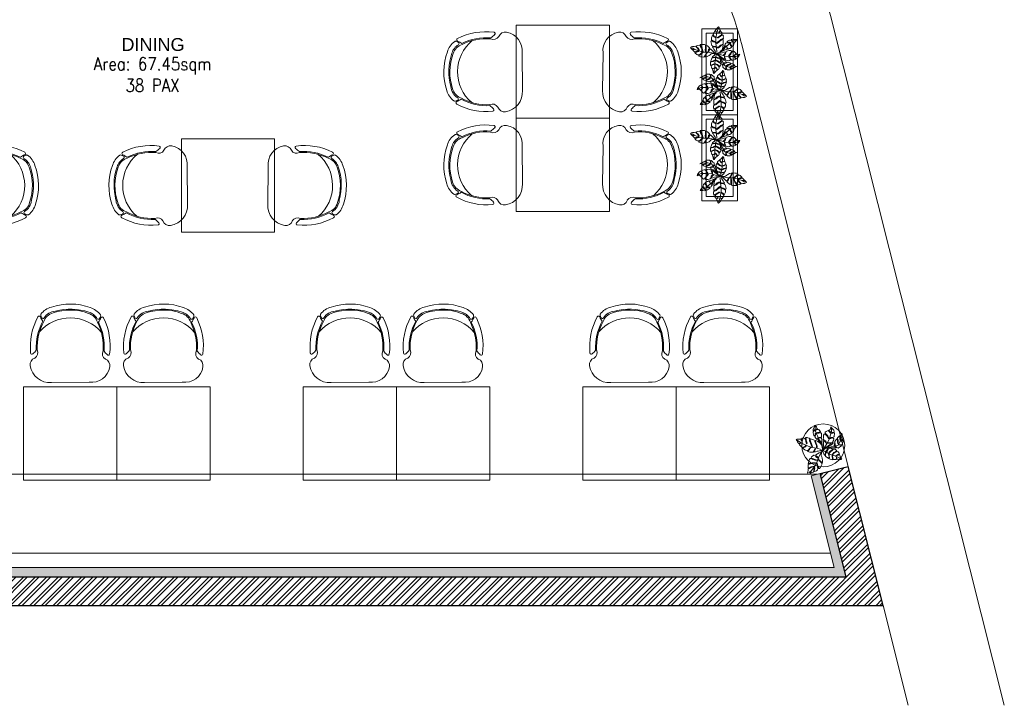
# Model space of a CAD drawing. Header units: millimetres. Extents: x 256680 to 410391, y -77299 to -22623.
# Tile 69 of 202: x 305261 to 312126, y -34256 to -29473. Entities that reach past the tile are written whole.
import ezdxf

# ---------------------------------------------------------------- set-up
doc = ezdxf.new("R2010")
doc.units = ezdxf.units.MM
doc.header["$LTSCALE"] = 2.5
for name, color, linetype, lineweight in [('ELEVATION 1', 143, 'Continuous', 18), ('ELEVATION 3', 23, 'Continuous', 13), ('FURNITURES', 30, 'Continuous', 15), ('HATCH LIGHT', 250, 'Continuous', 0), ('HATCH MEDIUM', 251, 'Continuous', 5), ('ROOM TEXT', 7, 'Continuous', 5), ('TEXT', 40, 'Continuous', 0), ('TREES', 55, 'Continuous', 5), ('WALL', 132, 'Continuous', 25)]:
    doc.layers.add(name, color=color, linetype=linetype, lineweight=lineweight)
doc.styles.add('MTEXT', font='romans.shx', dxfattribs={"width": 0.85})
doc.styles.add('RG_3F_TITLE BLOCK_A1$0$A1 TBLOCK LBV$0$Style-arial', font='arial.ttf')

# ---------------------------------------------------------------- blocks, each defined once
blk = doc.blocks.new('04P-CH~1')
blk.add_line((-0.6031, 0.6002), (-0.3259, 0.597))
for centre, radius, start, end in [((-0.6123, 0.4516), 0.1489, 86.45826, 170.84441), ((-0.3081, 0.4618), 0.1363, 9.13239, 97.50787), ((-0.7092, 0.4672), 0.0508, 170.84441, 251.00231), ((-0.2234, 0.474), 0.0508, 290.59406, 10.75195), ((-0.3026, 0.3344), 0.456, 173.92961, 208.62433), ((-0.7462, 0.3807), 0.01, 46.56635, 168.96112), ((-0.9103, 0.2073), 0.2488, 38.01323, 46.56635), ((-0.7491, 0.3792), 0.0464, 334.70337, 59.67207), ((-0.6165, 0.3348), 0.3954, 333.0732, 4.54266), ((-0.6164, 0.3348), 0.4025, 333.22752, 4.65068), ((-0.181, 0.3871), 0.0464, 121.92429, 206.89299), ((-0.6261, 0.3299), 0.456, 332.97204, 7.66676), ((-0.0151, 0.2198), 0.2488, 135.03001, 143.58313), ((-0.184, 0.3885), 0.01, 12.63524, 135.03001), ((-0.3125, 0.3391), 0.4025, 176.94568, 208.36885), ((-0.3123, 0.339), 0.3954, 177.0537, 208.52316), ((-0.465, 0.421), 0.2985, 220.6848, 320.38834), ((-0.5509, 0.0634), 0.1433, 143.88699, 158.53261), ((-0.5651, 0.1825), 0.1, 198.86575, 254.77146), ((-0.3595, 0.1854), 0.1, 286.8249, 342.73061), ((-0.3704, 0.0659), 0.1433, 23.06375, 37.70938), ((-0.6935, 0.1195), 0.01, 200.82595, 338.53261), ((-0.6722, 0.1012), 0.01, 162.69848, 217.18732), ((-0.5509, 0.0634), 0.1371, 154.57208, 162.69848), ((-0.5651, 0.1825), 0.1445, 217.18732, 254.77146), ((-0.6657, 0.118), 0.01, 32.6756, 154.57208), ((-0.5651, 0.1825), 0.1095, 212.6756, 265.19021), ((-0.4661, 0.4573), 0.3918, 251.35616, 290.2402), ((-0.5751, 0.0635), 0.01, 75.17077, 85.19021), ((-0.4624, 0.4792), 0.4208, 254.83048, 288.66311), ((-0.3595, 0.1854), 0.1095, 286.8249, 328.92077), ((-0.3595, 0.1854), 0.1445, 286.8249, 324.40904), ((-0.2571, 0.1237), 0.01, 27.02428, 148.92077), ((-0.3704, 0.0659), 0.1371, 18.89788, 27.02428), ((-0.2501, 0.1071), 0.01, 324.40904, 18.89788), ((-0.2294, 0.126), 0.01, 203.06375, 340.77041), ((-0.4661, 0.456), 0.435, 251.64897, 289.94739)]:
    blk.add_arc(centre, radius, start, end)
blk = doc.blocks.new('Table chair 1')
at = {"layer": 'FURNITURES'}
blk.add_lwpolyline([(-325, 325), (-325, -325), (325, -325), (325, 325)], close=True, dxfattribs=at)
at = {"layer": 'FURNITURES', "xscale": 946.5666576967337, "yscale": 946.5666576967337, "zscale": 946.5666576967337, "rotation": 180}
blk.add_blockref('04P-CH~1', (-439.7, 845.5), dxfattribs=at)
at = {"layer": 'FURNITURES', "xscale": -946.5666576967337, "yscale": 946.5666576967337, "zscale": 946.5666576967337}
blk.add_blockref('04P-CH~1', (-439.7, -850), dxfattribs=at)
blk = doc.blocks.new('BİTKİ')
for p, q in [((10469.1, 11260.2), (10473, 11263.8)), ((10473, 11263.8), (10478.4, 11267.5)), ((10478.4, 11267.5), (10482.5, 11270.6)), ((10455.8, 11251.4), (10459.5, 11253.9)), ((10459.5, 11253.9), (10465.7, 11257.6)), ((10465.7, 11257.6), (10469.1, 11260.2))]:
    blk.add_line(p, q)
for points in [[(10454.6, 11252), (10452.2, 11254), (10449.9, 11255.8), (10447.4, 11257.4), (10444.6, 11258.7), (10442.9, 11259.6), (10443, 11260.4), (10444.9, 11261.5), (10446.8, 11261.7), (10448.7, 11261.4), (10448.8, 11262.4), (10447.2, 11262.7), (10444.9, 11262.8), (10442.7, 11261.5), (10440.3, 11261), (10438.6, 11262.1), (10436.7, 11263.2), (10435.2, 11264.5), (10434.1, 11266.1), (10434.8, 11267.3), (10438.4, 11268.5), (10441.3, 11268.6), (10444, 11268.5), (10443.8, 11269.6), (10441.7, 11269.8), (10439.2, 11269.7), (10435.8, 11268.8), (10433.5, 11268.2), (10432.3, 11269), (10431.9, 11270.8), (10431.9, 11272.4), (10432.1, 11274.8), (10434.3, 11275.6), (10436.8, 11275.6), (10437.7, 11276.4), (10436.6, 11276.7), (10434.4, 11276.2), (10432.6, 11275.7), (10432.2, 11276.2), (10432.4, 11278.4), (10430.6, 11280), (10428.9, 11281.3), (10430.9, 11281.8), (10433.2, 11282.3), (10436.1, 11282.7), (10438.4, 11282.2), (10439.1, 11281.1), (10438.1, 11278.6), (10437.7, 11277.1), (10438.7, 11277.1), (10439.5, 11279.2), (10440.1, 11280.8), (10440.5, 11281.9), (10442.4, 11280.5), (10444.2, 11279.2), (10445.7, 11277.9), (10445.6, 11276.4), (10444.4, 11273.2), (10444.4, 11271.7), (10445, 11270.7), (10445.3, 11271.9), (10445.4, 11273.4), (10446.5, 11275.4), (10448.4, 11275.9), (10450.4, 11274.3), (10451.4, 11272.5), (10452.4, 11270.4), (10451.7, 11269.1), (10450.1, 11266.2), (10449, 11264.4), (10449.8, 11264.7), (10451, 11266), (10452.4, 11268), (10453.1, 11268.1), (10453.3, 11267.1), (10453.5, 11264.9), (10453.6, 11262.5), (10454.6, 11252)], [(10454, 11253.4), (10451.3, 11258.7), (10448.3, 11265), (10444.3, 11270.3), (10440.1, 11274.6), (10436.1, 11278.6), (10433.1, 11280.4), (10430.4, 11281)], [(10455.7, 11261.5), (10457.4, 11266.1), (10459.6, 11271.7), (10460.7, 11276.9), (10458.7, 11280.8), (10455, 11285.3), (10451.1, 11289.1)], [(10444.4, 11255.6), (10436, 11254.5), (10431.3, 11255.3), (10424.9, 11255.6), (10420.4, 11257.4), (10415.5, 11259.8)], [(10453.1, 11249.9), (10448, 11244.6), (10443, 11238.5), (10438.2, 11234), (10430.8, 11228.7), (10423.6, 11224.7), (10421, 11223.7)], [(10457.1, 11247.7), (10463.6, 11238.2), (10468.2, 11233.3), (10471.7, 11227.6), (10475.3, 11219.1), (10476.2, 11213.7)]]:
    blk.add_lwpolyline(points)
for points in [[(10446.9, 11291.8), (10449.4, 11291), (10451.7, 11290.2), (10455.1, 11288.9), (10456.3, 11288.4), (10456.6, 11285.7), (10456.3, 11284.3), (10456.8, 11283.6), (10457.2, 11284.3), (10457.6, 11285.7), (10457.4, 11287.1), (10458, 11287.9), (10459.5, 11287.3), (10460.5, 11286), (10462.9, 11283.4), (10462.7, 11282.2), (10461.7, 11280.3), (10460.4, 11278.9), (10460.4, 11278.2), (10461.1, 11278.7), (10463, 11280.4), (10464, 11281.6), (10464.4, 11280.9), (10464.5, 11279.4), (10464.6, 11277.2), (10464.8, 11274.9), (10463.1, 11273.3), (10460.9, 11272.5), (10459.8, 11271.4), (10460.8, 11271.7), (10462.2, 11272.4), (10462.9, 11271.9), (10462.4, 11270.8), (10460.3, 11267.2), (10456.6, 11261.4), (10454.6, 11258.4), (10454.8, 11262.8), (10455, 11267.7), (10453.7, 11271.9), (10455.1, 11273.6), (10456.8, 11272.9), (10458.3, 11270.6), (10458.8, 11270.8), (10458, 11272.7), (10456.4, 11274.2), (10454.5, 11274.5), (10453, 11275.1), (10451.9, 11277), (10451, 11279.2), (10452.8, 11280.1), (10455.4, 11278.7), (10458.4, 11277.8), (10459.5, 11278.1), (10457.6, 11278.9), (10455.4, 11279.7), (10453.7, 11280.8), (10451.9, 11281), (10450.4, 11281), (10449.4, 11282.8), (10448.8, 11284.7), (10448.5, 11285.9), (10450.5, 11285.8), (10453.4, 11284.2), (10455.2, 11283.9), (10454.3, 11284.8), (10451.4, 11286.2), (10450.1, 11286.7), (10448.5, 11286.9), (10449.2, 11288.6), (10449.5, 11289.4)], [(10449.5, 11254.1), (10444.6, 11254.9), (10442.2, 11254.1), (10437.8, 11252.6), (10436.7, 11252.8), (10436, 11253.3), (10435.1, 11254.4), (10434.3, 11254.3), (10435.3, 11252.9), (10435.7, 11251.9), (10434.6, 11251.6), (10433.3, 11251.3), (10431.6, 11250.7), (10429.8, 11251.5), (10428.7, 11252.8), (10427.3, 11254.5), (10425.9, 11255.2), (10426, 11254.1), (10427.1, 11253.3), (10428.5, 11251.8), (10429, 11250.8), (10428.1, 11250.6), (10425.7, 11251.2), (10423.2, 11251.6), (10422.1, 11252.6), (10421.7, 11254.7), (10421.1, 11256.9), (10420.6, 11256), (10421, 11254.6), (10420.4, 11253.3), (10418.6, 11254.5), (10417, 11256.5), (10415.6, 11258.4), (10414.1, 11260.2), (10417.9, 11261), (10419.6, 11260.6), (10420.7, 11260.9), (10421.5, 11259.8), (10421.3, 11258.2), (10422, 11257.3), (10422.1, 11258.7), (10422.3, 11260.4), (10421.9, 11261.3), (10423.3, 11262.1), (10425.2, 11262.8), (10427.5, 11262.8), (10427.7, 11260.3), (10426.8, 11258.1), (10426.1, 11256.5), (10426.8, 11256.1), (10427.6, 11257.6), (10428.5, 11259.3), (10428.9, 11261.4), (10429.4, 11262.5), (10431.1, 11262.6), (10433.2, 11261.8), (10434.3, 11261), (10436.1, 11260.4), (10436.2, 11258.9), (10434.9, 11256.9), (10434.3, 11255.8), (10434.9, 11255.5), (10435.3, 11256.5), (10436.8, 11258.5), (10437.3, 11259.5), (10440.5, 11257.9), (10443.9, 11256.3), (10447.7, 11255)], [(10483.2, 11271.2), (10483.1, 11270.1), (10482.9, 11269.1), (10481.8, 11267.7), (10480.6, 11266), (10479.7, 11264.6), (10478.6, 11264.2), (10477.5, 11264.8), (10476, 11265.4), (10475.5, 11265), (10476.7, 11264.6), (10478, 11263.9), (10478.8, 11263.1), (10478.8, 11262.4), (10478.2, 11261.2), (10477.7, 11260), (10477.2, 11259.1), (10475.7, 11258.6), (10473.7, 11259.6), (10472, 11260.4), (10470.6, 11261.1), (10470.4, 11260.3), (10472.5, 11259.3), (10474.6, 11258.5), (10475.9, 11258), (10476.6, 11257.7), (10476.5, 11257.3), (10475.2, 11255.9), (10474, 11254.8), (10472.9, 11253.7), (10471.2, 11254.7), (10469.1, 11255.9), (10467.1, 11256.6), (10466.1, 11257.2), (10465.4, 11257.1), (10465.8, 11256.5), (10467.7, 11255.6), (10469.6, 11255), (10471, 11254.1), (10471.9, 11252.8), (10471.1, 11252.4), (10469.7, 11252), (10468.2, 11251.2), (10466.1, 11250.6), (10464.1, 11251.8), (10462.2, 11253.6), (10460.7, 11254.2), (10461, 11253.5), (10462, 11252.7), (10463.5, 11251.7), (10464.3, 11251), (10465.1, 11250.6), (10464.8, 11250.2), (10463.6, 11250), (10461.8, 11249.9), (10460.2, 11250.2), (10458.2, 11250.3), (10456.1, 11250.7), (10455.5, 11252.5), (10455.4, 11254.5), (10455.1, 11256), (10455.4, 11257.4), (10456.4, 11259.1), (10457.5, 11259.9), (10458.2, 11258.9), (10458.9, 11257), (10459.4, 11255.8), (10460, 11255.2), (10460.7, 11256.1), (10460.2, 11257.4), (10458.4, 11259.9), (10457.8, 11261.2), (10457.8, 11262.1), (10458.6, 11263.4), (10459.8, 11264.9), (10460.6, 11265.8), (10461.9, 11265.8), (10462.6, 11264.1), (10462.9, 11261.1), (10463.3, 11259), (10464.3, 11257.9), (10465, 11258), (10464.2, 11259.7), (10463.9, 11261.7), (10463.7, 11263.6), (10463, 11265.6), (10462.5, 11267), (10462.9, 11268), (10464, 11269.3), (10465.2, 11270.1), (10467.8, 11270.6), (10467.6, 11268.8), (10467.8, 11265.1), (10468.3, 11263.2), (10468.7, 11262.1), (10469.4, 11261.4), (10469.7, 11262.3), (10468.9, 11263.9), (10468.6, 11266.4), (10468.9, 11268.3), (10469.1, 11270.6), (10470.2, 11271.6), (10471.7, 11272), (10472.8, 11272.1), (10474, 11271.6), (10473.8, 11269.2), (10473.4, 11267.1), (10473.5, 11265.6), (10474.3, 11265.8), (10474.4, 11267.4), (10474.6, 11268.9), (10474.6, 11271.1), (10475.2, 11271.5), (10476.2, 11271.3), (10478.6, 11270.7), (10480.7, 11271), (10482.6, 11271.2)], [(10419.2, 11222.4), (10420.4, 11222.5), (10421.9, 11222.6), (10423.5, 11222.5), (10425.3, 11222.6), (10426.7, 11222.6), (10427.4, 11223.6), (10427.7, 11224.9), (10427.4, 11226.7), (10428.1, 11226.5), (10428.4, 11225), (10427.7, 11223.3), (10428.4, 11222.8), (10429.5, 11222.9), (10431.6, 11223.5), (10433.4, 11223.9), (10435.3, 11224.7), (10435.7, 11226.5), (10436.1, 11228.3), (10435.9, 11230), (10435.6, 11231.4), (10436.3, 11231.9), (10436.7, 11230.1), (10436.9, 11228.6), (10436.7, 11226.9), (10436.6, 11225.9), (10436.8, 11225), (10438, 11225.4), (10441, 11226.4), (10442.7, 11227.6), (10443.9, 11228.9), (10443.6, 11231.9), (10442.4, 11234), (10441.7, 11236.3), (10442.5, 11237.1), (10442.8, 11235.1), (10444, 11233.2), (10444.5, 11231.3), (10444.9, 11229.9), (10445.6, 11229.5), (10446.7, 11230.2), (10447.9, 11231.7), (10449, 11233.7), (10450.5, 11236.2), (10449.9, 11238), (10448.3, 11240.5), (10446.8, 11242.5), (10448.1, 11242.2), (10449.8, 11239.7), (10450.3, 11238.7), (10450.6, 11238.1), (10451.2, 11238.2), (10452, 11240.1), (10452.8, 11242.8), (10453.3, 11244.4), (10453.7, 11246.4), (10454.2, 11247.8), (10455.9, 11250.7), (10453.6, 11251.8), (10450.6, 11253.3), (10448.4, 11253.6), (10446.2, 11253.4), (10444.2, 11253.8), (10441.8, 11252.8), (10439.7, 11251.4), (10436.6, 11249.4), (10437, 11248.6), (10438.8, 11247.7), (10441, 11247.7), (10443.3, 11247.5), (10445.5, 11246.8), (10447, 11245.7), (10446.9, 11245.1), (10446.1, 11244.8), (10444.2, 11246.3), (10441.6, 11246.4), (10439.9, 11246.5), (10437.2, 11247.3), (10435.5, 11248.4), (10433.7, 11246.7), (10431.9, 11245.1), (10430, 11243.5), (10430.2, 11242.6), (10431.4, 11241.9), (10435, 11241.1), (10437.3, 11240.8), (10439.2, 11240.6), (10441.9, 11239.9), (10441.8, 11238.9), (10438.9, 11239.3), (10435.7, 11239.9), (10432.2, 11240.1), (10430.4, 11241), (10429.1, 11242.1), (10428, 11241.9), (10426.1, 11240.1), (10425.2, 11239.3), (10424.3, 11237.7), (10424.5, 11236.9), (10426.2, 11236.9), (10428.5, 11236.1), (10431.6, 11235.5), (10433.3, 11234.7), (10434.2, 11234.1), (10433.7, 11233.6), (10432.1, 11234.1), (10429.6, 11234.8), (10426.9, 11235.5), (10424.7, 11235.5), (10422.9, 11234.4), (10422.5, 11233.4), (10422.4, 11231.7), (10423, 11230.2), (10425.7, 11229.7), (10426.1, 11228.6), (10424.6, 11229.1), (10423, 11229.3), (10421.9, 11229.3), (10421.5, 11227.9), (10420.7, 11226.2), (10420.4, 11225), (10419.3, 11223.8)], [(10477.8, 11211.6), (10478.2, 11213.1), (10478.4, 11214.2), (10478.3, 11215.5), (10477.3, 11216.5), (10476, 11217.8), (10476.5, 11218.2), (10477.6, 11217.3), (10478.4, 11217.2), (10478.6, 11217.7), (10478.6, 11219.3), (10478.7, 11220.6), (10478.3, 11221.6), (10476.6, 11223), (10474.2, 11224.8), (10472.9, 11225.8), (10472.9, 11226.4), (10473.8, 11226.1), (10476.2, 11224.5), (10478.3, 11222.5), (10479.1, 11222.8), (10479.1, 11224.7), (10479.3, 11226.1), (10479.3, 11227.4), (10478.9, 11228.7), (10477.6, 11229.9), (10474.8, 11231), (10472.4, 11231.6), (10469.7, 11232.1), (10469, 11232.8), (10469.8, 11233), (10471.2, 11232.6), (10473.5, 11232.2), (10476.5, 11231.8), (10478.1, 11230.9), (10478.8, 11232.2), (10477.7, 11234.7), (10477.2, 11235.8), (10476.2, 11237), (10474.3, 11239.6), (10471.4, 11239.3), (10469.5, 11238.5), (10466.8, 11237.8), (10465.3, 11238), (10464.3, 11238.3), (10465.1, 11238.6), (10466.8, 11238.5), (10469, 11239.4), (10471.6, 11240.2), (10472.6, 11240.8), (10472, 11241.4), (10469.4, 11242.9), (10466.4, 11244.2), (10464.1, 11244.8), (10461.5, 11244.8), (10460.2, 11245.8), (10456.5, 11250.1), (10456.7, 11246.9), (10456.5, 11243.9), (10456.5, 11238.1), (10456.8, 11237.9), (10458.7, 11237.8), (10461.7, 11239.1), (10463.2, 11238.7), (10462.1, 11238.2), (10459.4, 11236.6), (10456.6, 11236.4), (10455.8, 11235.6), (10455.7, 11235.5), (10455.7, 11234.9), (10455.8, 11232.4), (10455.9, 11230.5), (10456.3, 11229.2), (10457.6, 11229.1), (10459.3, 11230.7), (10461.3, 11232.4), (10463.9, 11234.6), (10465.2, 11235.5), (10465, 11234.9), (10463.5, 11232.8), (10460.7, 11230.3), (10457.9, 11228), (10457.2, 11226.9), (10457.9, 11225.4), (10460, 11223.2), (10461.4, 11221.4), (10462.9, 11220.3), (10463.8, 11222.3), (10464.8, 11226.4), (10466.5, 11229.3), (10467.6, 11231.3), (10468.1, 11230.7), (10466.8, 11228.7), (10465.9, 11226.3), (10465.3, 11223.4), (10464.4, 11221), (10464.8, 11219.3), (10466.6, 11218.1), (10468.7, 11216.8), (10469.8, 11219.2), (10469.9, 11221.7), (10470.6, 11224.7), (10471.6, 11226), (10471.2, 11224), (10470.5, 11220.8), (10470.4, 11217.9), (10469.8, 11216.4), (10472.2, 11214.6), (10474.2, 11213), (10475.5, 11212), (10476.5, 11211.9)]]:
    blk.add_lwpolyline(points, close=True)
for radius, start, end in [(14, 128.4633, 135.7724), (14, 111.8281, 114.76), (19.2, 79.7288, 80.5286), (14, 70.3301, 73.5895), (19.2, 299.1766, 301.4938)]:
    blk.add_arc((10455.1, 11251.8), radius, start, end)
blk = doc.blocks.new('dszv')
at = {"layer": 'HATCH MEDIUM'}
for points in [[(0, 0), (600, 0), (600, 250), (0, 250)], [(30, 30), (570, 30), (570, 220), (30, 220)]]:
    blk.add_lwpolyline(points, close=True, dxfattribs=at)
at = {"layer": 'HATCH MEDIUM', "xscale": 4.078189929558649, "yscale": 4.078189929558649, "zscale": 4.078189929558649}
for p, rotation in [((-62291.1, -4545.8), 317.1559511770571), ((62893.9, 4778.5), 137.1559511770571)]:
    blk.add_blockref('BİTKİ', p, dxfattribs=dict(at, rotation=rotation))
blk = doc.blocks.new('sdfvx')
at = {"layer": 'TREES'}
for p, q in [((2.9, 3.2), (23.7, -7.5)), ((23.7, -7.5), (56.9, -26.3)), ((56.9, -26.3), (77.7, -35.4)), ((77.7, -35.4), (104.4, -43.9)), ((104.4, -43.9), (135.7, -59.1)), ((135.7, -59.1), (160.2, -69.7))]:
    blk.add_line(p, q, dxfattribs=at)
for points in [[(-1.3, 38.9), (-10.2, 63.8), (-20.1, 72.7), (-38.5, 89.1), (-41, 94.8), (-40, 99.2), (-37.3, 106.3), (-39.7, 109.6), (-43.8, 101.4), (-47.3, 97), (-51.7, 101.3), (-56.3, 106.6), (-63.8, 112.6), (-64.3, 123), (-61.4, 131.8), (-57.4, 142.4), (-57.9, 150.7), (-62.5, 147.3), (-63.1, 140.3), (-66.7, 129.6), (-69.9, 124.7), (-73, 128.9), (-76.7, 141), (-81.1, 153.7), (-79.6, 161.3), (-71, 168.8), (-62.4, 177.1), (-67.7, 177.4), (-73.1, 171.6), (-80.7, 171), (-79.9, 182.5), (-74.7, 195), (-69.7, 206.8), (-65.6, 218.2), (-52.1, 202.6), (-49.2, 193.9), (-45.2, 189.6), (-48.3, 182.9), (-55.8, 179.5), (-58.2, 174.4), (-51.6, 177.2), (-43.2, 180.6), (-40.1, 184.7), (-32.8, 180.7), (-24.7, 173.7), (-18.8, 162.9), (-29.3, 155.8), (-42, 154.3), (-50.9, 153), (-51.1, 148.9), (-42.3, 149.3), (-31.9, 149.5), (-21.4, 153), (-15.1, 153.7), (-10, 145.9), (-8.3, 134.5), (-9.4, 127.2), (-7.5, 117.4), (-13.9, 112.9), (-26.6, 113.9), (-32.9, 113.6), (-33, 110.2), (-27.1, 110.6), (-14, 109.2), (-8.2, 109.6), (-7.2, 90.4), (-5.9, 70.7), (-1.8, 49.8)], [(-226.4, 96.3), (-222.5, 90.6), (-218.1, 84.3), (-214.3, 76.7), (-209.3, 68.5), (-205.8, 62.3), (-199.3, 61.8), (-192.5, 63.4), (-185, 69.4), (-184.2, 65.8), (-190.2, 60.5), (-199.7, 59.2), (-200.3, 54.9), (-197, 50), (-189, 41.8), (-182.1, 34.7), (-173.8, 27.7), (-164.1, 30.8), (-154.9, 33.8), (-148, 39), (-141.9, 44.3), (-137.8, 41.9), (-144.9, 35.5), (-151.8, 30.7), (-159.8, 27.1), (-164.9, 25.1), (-168.4, 22.1), (-163.4, 17.4), (-150.9, 6.4), (-141, 1.5), (-132.1, -0.7), (-118.9, 8.4), (-112.5, 19.4), (-103.6, 28.7), (-97.7, 26.9), (-106.5, 20.7), (-112, 10.1), (-119.2, 2.7), (-124.9, -2.6), (-124.6, -7.1), (-118.5, -10.1), (-108.5, -11.6), (-96.6, -11.5), (-81.3, -12), (-74.5, -4.6), (-66.8, 9.3), (-62, 21.4), (-59.9, 14.5), (-66.7, 0.5), (-70.1, -4.8), (-71.8, -7.6), (-70, -10.1), (-59.2, -8.5), (-44.6, -5.3), (-36.4, -3.4), (-25.8, -0.1), (-18.2, 1), (-0.1, 1), (-1.3, 14.4), (-2.3, 32.1), (-6.4, 42.9), (-13, 52.6), (-16.8, 62.8), (-27.5, 71), (-39.3, 77.5), (-56.6, 86.2), (-59.3, 82.6), (-58.7, 71.5), (-53.1, 61.5), (-47.6, 50.5), (-45.4, 38.3), (-46.3, 28.8), (-49.6, 27.5), (-52.7, 30.6), (-50.9, 43.1), (-57.1, 55.4), (-61.2, 63.5), (-64.8, 78.1), (-64.2, 88.6), (-76.4, 92.5), (-88.6, 96.5), (-100.7, 101.3), (-104.7, 97.9), (-104.8, 90.9), (-99.2, 72), (-94.2, 60.8), (-90.2, 51.4), (-86.5, 37.2), (-91.3, 34.8), (-97.1, 49.7), (-102.7, 65.5), (-110.9, 82.1), (-111.5, 93.2), (-109.9, 101.8), (-113.6, 106.3), (-126.6, 110.8), (-132.6, 112.5), (-142.2, 112.6), (-145.3, 109.5), (-141.2, 101.4), (-139, 88.8), (-133.4, 73), (-132.6, 63.2), (-133.4, 57.6), (-136.8, 58.5), (-138.6, 67.1), (-142, 80.4), (-145.6, 95), (-151.7, 105.1), (-161.5, 110.5), (-166.9, 109.5), (-174.9, 105.8), (-180.3, 99.1), (-175.7, 85.2), (-179.4, 80.5), (-180.9, 88.6), (-184.6, 96.6), (-187.4, 101.9), (-194.7, 99.9), (-204.5, 99.1), (-210.9, 97.3), (-219.5, 99)], [(165.3, 149.4), (168, 135.7), (170.3, 123.2), (173.6, 104), (174.2, 97.3), (162.8, 88.9), (155.4, 86.4), (153.3, 82.6), (157.9, 82.5), (165.2, 84.5), (171.4, 88.6), (176.4, 87.9), (177.7, 79.6), (174, 71.6), (168.5, 54.1), (162.5, 51.5), (150.8, 51.1), (141, 53.5), (137.8, 52), (142, 49.8), (155.1, 45.4), (163, 44.3), (161, 40.6), (154.2, 36), (144.2, 29.8), (134.1, 22.7), (122.5, 26.3), (113, 34.8), (105.2, 36.9), (109.2, 32.8), (116.2, 28.3), (115.5, 23.8), (108.8, 23.2), (87.1, 23.3), (50.4, 25.6), (31.9, 26.7), (52.7, 37.4), (75.6, 49.3), (91.7, 66.2), (103.1, 64), (104.3, 54.8), (97.8, 41.5), (99.6, 39.8), (106.4, 48.4), (109, 59.7), (105.8, 69.2), (104.5, 77.5), (110, 87.8), (118, 97.8), (126.8, 91.5), (127.1, 76.3), (130.8, 60.1), (135.3, 55.9), (133.8, 66.7), (132, 78.6), (132.6, 89.7), (128.7, 98.3), (124.6, 105), (130.5, 114.2), (137.8, 122.3), (142.4, 126.7), (147.2, 117.4), (147.2, 99.7), (150.4, 90.6), (152.3, 96.9), (151.2, 113.8), (150.3, 121.5), (146.8, 129.1), (156.6, 130.2), (161.3, 131.1)], [(165.1, -71.2), (159.6, -74.1), (154.6, -75.3), (145.4, -74.3), (134.4, -73), (125.4, -72.4), (121.2, -68.6), (120.5, -61.7), (119.5, -53.5), (116.4, -52.4), (117.8, -58.4), (118, -66.2), (116.4, -72.4), (113.3, -73.9), (106.1, -74.4), (99.3, -75.4), (93.8, -75.2), (87.5, -69.5), (86.7, -57.8), (86.1, -48.1), (85.7, -40), (81.7, -40.7), (82.2, -53), (84, -64.8), (85.6, -72.1), (86, -76), (83.9, -76.7), (74, -74.3), (65.6, -71.8), (57.6, -69.4), (58.1, -59.2), (57.7, -46.3), (56.1, -35.4), (56.3, -29.3), (53.9, -26.1), (52.1, -29.7), (53, -40.8), (55.2, -50.7), (54.8, -59.7), (51.1, -67.5), (47, -64.7), (41.7, -59.4), (33.7, -54.4), (25.8, -46.5), (26, -34.3), (29.2, -20.6), (28.5, -12.1), (25.8, -15.3), (24.9, -21.9), (24.1, -31.8), (23, -37.1), (23.3, -41.6), (20.5, -41.2), (16.6, -36.5), (11.4, -28), (8.7, -20.2), (4, -10.5), (0, 0), (6.9, 7.7), (15.7, 13.2), (22, 18.4), (29.3, 20.6), (39.7, 20.7), (46, 17.5), (43.2, 11.8), (36.5, 3.4), (32.2, -2.1), (31.3, -6.4), (37.3, -7.3), (41.9, -1.5), (48.6, 13.3), (52.7, 19.4), (56.9, 21.7), (65.2, 21.5), (75, 20.1), (81.5, 18.5), (84.9, 12.6), (78.6, 5.1), (66, -4.3), (57.2, -11.8), (54.6, -18.8), (56.7, -22), (62.7, -14.2), (71.1, -7.3), (79.6, -1.5), (86.6, 6.9), (92, 13.2), (97.6, 14), (106.7, 12), (113.3, 8.8), (122.3, -2.1), (113.4, -6), (97.1, -16.5), (89.3, -23.5), (85.4, -28.4), (84.1, -33.3), (89, -32.7), (94.3, -24.8), (105.1, -16.7), (114.6, -13.3), (125.3, -8), (133, -10.7), (138.6, -16.4), (142.1, -21.4), (143.2, -27.9), (131.4, -33), (120.9, -37), (114.1, -41.5), (116.9, -44.5), (124.5, -40.7), (132, -37.9), (142.5, -32.1), (145.8, -33.8), (147.3, -38.9), (151, -51.6), (157.4, -60.3), (163.3, -68.5)], [(-123.3, -201.7), (-115.2, -199.8), (-109.7, -197.5), (-103.9, -193.6), (-101.9, -186.6), (-99.6, -177.6), (-96.6, -178.6), (-97.7, -186.2), (-96.2, -190.1), (-93, -189.5), (-86.1, -185.3), (-79.5, -182.6), (-75.7, -177.9), (-74, -166.3), (-71.8, -151), (-70.6, -142.4), (-67.8, -140.7), (-66.9, -145.5), (-68.2, -160.6), (-71.6, -175.8), (-68.4, -178.3), (-59.5, -173.5), (-52.9, -170.8), (-46.7, -167.6), (-41.8, -162.6), (-39.4, -153.1), (-41.9, -137.7), (-45.2, -124.7), (-50, -111.1), (-48.8, -106), (-45.6, -109.1), (-43.5, -116.7), (-39.5, -128.1), (-33.8, -143), (-33.6, -152.9), (-25.7, -152.5), (-17.5, -141.2), (-13.6, -136), (-10.4, -128.2), (-3.8, -112.8), (-12.3, -100), (-21, -93.4), (-31.4, -83.1), (-34.5, -75.4), (-35.3, -70.1), (-32.1, -73.1), (-28, -81), (-18.3, -89.1), (-7.8, -99), (-2.4, -101.8), (-1.3, -97.3), (-1.1, -81.2), (-2.8, -64.4), (-6.2, -52), (-12.8, -40.1), (-11.6, -31.5), (-1.8, -3.3), (-15.6, -12.7), (-30.1, -19.5), (-56.8, -34.4), (-57, -36.5), (-52.4, -45.6), (-38.5, -56.1), (-36.4, -63.7), (-41.7, -60.3), (-56.4, -51.8), (-64.2, -39.6), (-70.3, -38.2), (-71, -37.8), (-73.4, -39.2), (-84.9, -46.4), (-93.4, -51.9), (-98.3, -56.9), (-95.6, -63), (-83.6, -66.8), (-70.3, -71.8), (-53.5, -77.8), (-46.3, -81.5), (-49.5, -82.1), (-63.3, -80.6), (-81.6, -74.3), (-99.8, -67.6), (-106.5, -67.1), (-111.7, -74.2), (-116.5, -89.6), (-120.7, -100.9), (-122.1, -110.6), (-110.6, -109.6), (-88.9, -103.4), (-71.2, -103.3), (-59.3, -103.5), (-60.4, -107.5), (-73.3, -106.7), (-86.6, -108.9), (-101.8, -113.5), (-115.1, -115.7), (-121.6, -121.5), (-122.8, -133.3), (-123.1, -146.2), (-109.4, -145.1), (-97.1, -139.1), (-81.9, -134.5), (-73.3, -135.7), (-83.6, -138.9), (-99.9, -143.8), (-113.4, -151.2), (-121.9, -152.6), (-124.2, -168.4), (-126.1, -181.6), (-127.3, -190.3), (-125.5, -195.2)]]:
    blk.add_lwpolyline(points, close=True, dxfattribs=at)
for points in [[(-7.7, 66.8), (-34.5, 102.6), (-43.2, 125.8), (-58.3, 156.2), (-62.1, 181.6), (-63.4, 210.4)], [(2.2, 10.2), (5, 26.5), (7.7, 41.8), (8.4, 57.4), (7.3, 73.8), (6.7, 84), (10.9, 85.4), (20.8, 79.9), (26.7, 71.5), (30.3, 61.8), (35.2, 64.2), (32.3, 72.2), (26.8, 83.1), (15.1, 89.8), (6.3, 99.2), (6.9, 110.2), (7.1, 121.9), (9.1, 132.2), (13.9, 141.1), (21, 141.1), (36.3, 127.8), (44, 114.5), (50.8, 101.9), (54.9, 105.9), (50.8, 116.1), (43.8, 127.2), (30.5, 140.8), (22.2, 149.5), (22.3, 157.1), (29.8, 163.6), (36.9, 167.7), (48.9, 173), (57.9, 165.2), (64.3, 153.6), (70.6, 151.7), (68.9, 157.5), (61, 166.2), (54, 173.3), (55.4, 176.1), (65.7, 181.2), (68.5, 193.5), (70.1, 204.9), (77.6, 196.7), (85.9, 187.4), (95.3, 175.5), (99.2, 163.8), (95.7, 157.2), (81.7, 155.2), (73.9, 153.2), (76.3, 148.9), (88.2, 150.7), (97, 152), (103.2, 153.1), (101.4, 140.7), (100.2, 128.7), (98.3, 118.9), (91.2, 115.3), (73.5, 112.3), (66.4, 108.3), (63.1, 103.2), (69.4, 104.8), (77, 108.3), (88.7, 108.6), (96.2, 101), (93.8, 87.6), (88.4, 78.3), (81.4, 68.2), (73.3, 68.3), (56, 67.8), (45, 68.4), (48.1, 65.4), (57.4, 63), (70.4, 62.2), (72.5, 59.3), (68.4, 55.4), (58.9, 49.1), (48.3, 42.1), (2.2, 10.2)], [(7.1, 16.6), (24.6, 42.9), (45.7, 73.3), (59.9, 105.2), (68.8, 135.8), (76.5, 164.5), (77.1, 183.1), (72.5, 197)], [(-11.4, 11.4), (-48.8, 21.2), (-90, 28.5), (-123.3, 39), (-167.1, 59.3), (-204.3, 81.9), (-215.3, 91.4)], [(49, 29.8), (74.4, 33.8), (106, 38.8), (132.5, 47.2), (145.5, 66.6), (156.7, 95.3), (163.7, 123.1)], [(-10.9, -12.4), (-38, -67.1), (-48.5, -100.9), (-65.4, -131.7), (-95.4, -170.4), (-117.8, -189)]]:
    blk.add_lwpolyline(points, dxfattribs=at)
for radius, start, end in [(74.1, 67.95601, 75.26504), (74.1, 51.32077, 54.25267), (74.1, 9.82277, 13.08212), (101.6, 19.22151, 20.02126), (101.6, 238.66923, 240.98647)]:
    blk.add_arc((2.6, 7.3), radius, start, end, dxfattribs=at)

msp = doc.modelspace()

# ---------------------------------------------------------------- hatches: boundary and pattern name
at = {"layer": 'HATCH LIGHT', "true_color": 0x636466}
h = msp.add_hatch(dxfattribs=at)
h.set_pattern_fill('ANSI32', color=251, scale=6)
h.set_pattern_definition([(45, (233893.35, -46725.026), (-40.411153, 40.411153), []), (45, (233920.29, -46725.026), (-40.411153, 40.411153), [])])
h.paths.add_polyline_path([(311036.2, -32590), (310842.2, -32638.8), (311023.8, -33359.7), (298471.1, -33359.6, -0.000263), (298456.6, -33559.6), (311280.4, -33559.7)])
h.paths.add_polyline_path([(298885.1, -25157.1), (298685, -25157.1, -0.011972), (298203.8, -34256), (298404.4, -34256, 0.01196)])
h.paths.add_polyline_path([(298868.7, -25697.6), (308547.7, -26046.6, 0.003501), (309041.7, -26800.6), (309209.3, -26691.5), (308659.2, -25850.5), (298874.9, -25497.7, -0.000262)])
h = msp.add_hatch(dxfattribs=at)
h.set_pattern_fill('ANSI36', color=251, scale=7)
h.set_pattern_definition([(45, (233893.352, -46725.026), (11.786586, 43.2174826), [55.5625, -11.1125, 0, -11.1125])])
h.paths.add_polyline_path([(311023.8, -33359.7), (310842.2, -32638.8), (310779.2, -32654.7), (310940.4, -33294.7), (298734.2, -33294.6), (298741.4, -31044.7), (298623.9, -31044.7, -0.003045), (298471.1, -33359.6)])

# ---------------------------------------------------------------- linework, layer by layer
at = {"layer": 'ELEVATION 1'}
msp.add_lwpolyline([(298741.4, -31044.7), (298734.2, -33294.6), (310940.4, -33294.7), (310779.2, -32654.7), (310842.2, -32638.8)], dxfattribs=at)
at = {"layer": 'ELEVATION 3'}
msp.add_circle((310863.4, -32443.1), 150, dxfattribs=at)
at = {"layer": 'FURNITURES'}
msp.add_line((298736.2, -32644.6), (310818.9, -32644.7), dxfattribs=at)
for points in [[(305938.2, -32685.5), (305938.2, -32035.5), (305288.2, -32035.5), (305288.2, -32685.5)], [(306588.2, -32685.5), (306588.2, -32035.5), (305938.2, -32035.5), (305938.2, -32685.5)], [(307888.2, -32685.5), (307888.2, -32035.5), (307238.2, -32035.5), (307238.2, -32685.5)], [(308538.2, -32685.5), (308538.2, -32035.5), (307888.2, -32035.5), (307888.2, -32685.5)], [(309838.2, -32685.6), (309838.2, -32035.6), (309188.2, -32035.5), (309188.2, -32685.5)], [(310488.2, -32685.6), (310488.2, -32035.6), (309838.2, -32035.6), (309838.2, -32685.6)]]:
    msp.add_lwpolyline(points, close=True, dxfattribs=at)
msp.add_lwpolyline([(298734.5, -33194.6), (310915.2, -33194.7)], dxfattribs=at)
at = {"layer": 'HATCH MEDIUM', "flags": 128}
for points in [[(310923.6, -29481.3, 0.044115), (310762.9, -29019.3, 0.052662), (310468.8, -28515.5, -0.008636), (309209.3, -26691.5, -0.008636)], [(310293.3, -29640, 0.044115), (310170.2, -29286.2, 0.053087), (309942.8, -28897.4, -0.00866), (308667.1, -27049.9, -0.00866)]]:
    msp.add_lwpolyline(points, format="xyb", dxfattribs=at)
for points in [[(310923.6, -29481.3), (312126.1, -34256)], [(310293.3, -29640), (311036.2, -32590)], [(311280.4, -33559.7), (311455.8, -34256)]]:
    msp.add_lwpolyline(points, dxfattribs=at)
at = {"layer": 'WALL'}
for p, q in [((310842.2, -32638.8), (311036.2, -32590)), ((311280.4, -33559.7), (311036.2, -32590)), ((311023.8, -33359.7), (310842.2, -32638.8)), ((298471.1, -33359.6), (311023.8, -33359.7)), ((298456.6, -33559.6), (311280.4, -33559.7))]:
    msp.add_line(p, q, dxfattribs=at)

# ---------------------------------------------------------------- block references
at = {"rotation": 269.9995000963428}
for p in [(309048.1, -29836.3), (309048.1, -30486.3), (304566.2, -30629.6), (306713.1, -30629.6)]:
    msp.add_blockref('Table chair 1', p, dxfattribs=at)
at = {"layer": 'FURNITURES', "xscale": -946.5666576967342, "yscale": 946.5666576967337, "zscale": 946.5666576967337, "rotation": 179.9995000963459}
for p in [(306052.9, -31437), (306702.9, -31437), (308002.9, -31437), (308652.9, -31437), (309952.9, -31437.1), (310602.9, -31437.1)]:
    msp.add_blockref('04P-CH~1', p, dxfattribs=at)
at = {"layer": 'TREES', "rotation": 270}
for p in [(310016.6, -29536.9), (310016.6, -30136.9)]:
    msp.add_blockref('dszv', p, dxfattribs=at)
at = {"layer": 'TREES', "xscale": 0.8164613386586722, "yscale": 0.8164613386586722, "zscale": 0.8164613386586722}
msp.add_blockref('sdfvx', (310858.7, -32480), dxfattribs=at)

# ---------------------------------------------------------------- texts
at = {"layer": 'ROOM TEXT', "insert": (306768.4, -29976.5, 0.2), "char_height": 90, "attachment_point": 9, "style": 'MTEXT'}
msp.add_mtext_dynamic_manual_height_columns('\\A1;\\pxqc;Area: 67.45sqm\\P38 PAX', width=1162.931, gutter_width=1.8, heights=[0], dxfattribs=at)
at = {"layer": 'TEXT', "insert": (306827.4, -29601.6), "char_height": 90, "width": 1274.194, "attachment_point": 3, "style": 'RG_3F_TITLE BLOCK_A1$0$A1 TBLOCK LBV$0$Style-arial'}
msp.add_mtext('\\pxqc;DINING', dxfattribs=at)

doc.saveas('drawing.dxf')
